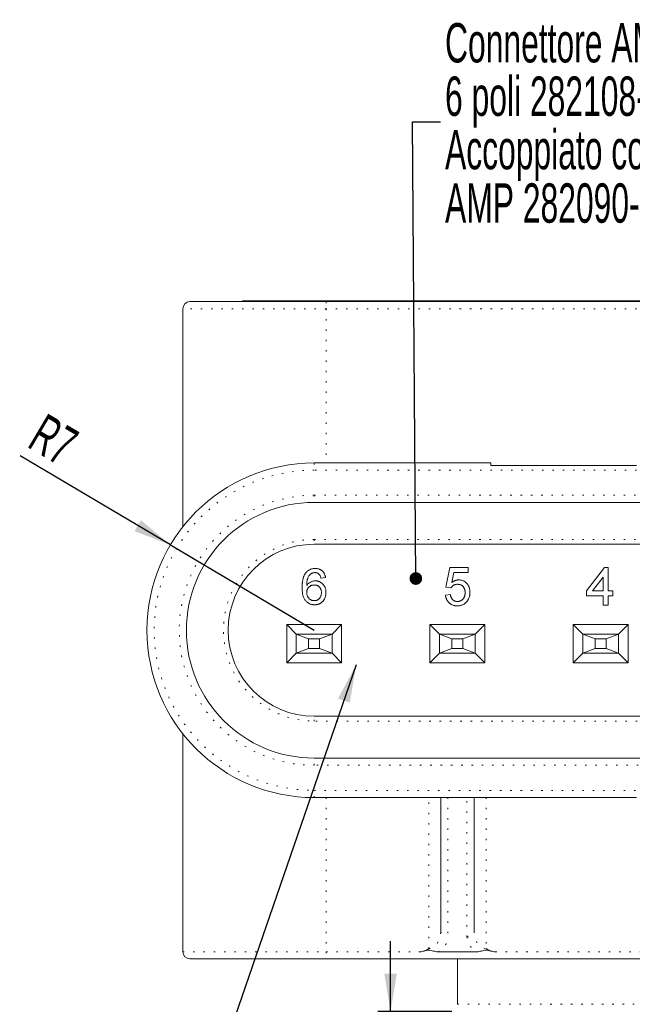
# Model space of a CAD drawing. Header units: millimetres. Extents: x 41 to 418, y 100 to 395.
# Tile 2 of 9: x 43 to 86, y 147 to 217. Entities that reach past the tile are written whole.
import ezdxf

# ---------------------------------------------------------------- set-up
doc = ezdxf.new("R2010")
doc.units = ezdxf.units.MM
doc.linetypes.add('DOT2', pattern=[0.635, 0, -0.635])
doc.layers.add('LINEE_SOTTILI', color=7, linetype='Continuous')
doc.styles.add('SLDTEXTSTYLE0', font='TXT', dxfattribs={"width": 0.605})
doc.dimstyles.new('SLDDIMSTYLE10', dxfattribs={"dimtxt": 0.18, "dimasz": 0.9, "dimexe": 0, "dimexo": 0.0625, "dimgap": 0, "dimtad": 0, "dimtih": 1, "dimtoh": 1, "dimdec": 0, "dimrnd": 1e-09, "dimzin": 0, "dimdsep": 46, "dimtxsty": 'Standard', "dimblk1": 'DOT', "dimblk2": 'DOT', "dimsah": 1, "dimcen": 0.09, "dimadec": 0, "dimazin": 0, "dimtfac": 0.9, "dimtdec": 0, "dimtofl": 0, "dimtmove": 0, "dimatfit": 3, "dimldrblk": 'DOT', "dimfxl": 0, "dimfrac": 2, "dimtolj": 1, "dimtzin": 0, "dimarcsym": 0})
doc.dimstyles.new('SLDDIMSTYLE6', dxfattribs={"dimtxt": 2.8, "dimasz": 2.7, "dimexe": 0, "dimexo": 0.0625, "dimgap": 0.7, "dimtad": 1, "dimlfac": 0.588235, "dimrnd": 1e-09, "dimzin": 12, "dimdsep": 46, "dimtxsty": 'SLDTEXTSTYLE0', "dimsah": 1, "dimcen": 0, "dimadec": 0, "dimazin": 3, "dimtfac": 1, "dimtofl": 0, "dimtmove": 0, "dimatfit": 3, "dimfxl": 0, "dimfrac": 2, "dimtolj": 1, "dimtzin": 12, "dimarcsym": 0})
doc.dimstyles.new('SLDDIMSTYLE8', dxfattribs={"dimtxt": 2.8, "dimasz": 2.7, "dimexe": 0, "dimexo": 0.0625, "dimgap": 0.7, "dimtad": 1, "dimlfac": 0.588235, "dimrnd": 1e-09, "dimdsep": 46, "dimtxsty": 'SLDTEXTSTYLE0', "dimsah": 1, "dimcen": 0.09, "dimadec": 0, "dimazin": 2, "dimtfac": 1, "dimtmove": 0, "dimatfit": 0, "dimfxl": 0, "dimfrac": 2, "dimtolj": 1, "dimtzin": 12, "dimarcsym": 0})
doc.dimstyles.new('SLDDIMSTYLE9', dxfattribs={"dimtxt": 0.18, "dimasz": 2.7, "dimexe": 0, "dimexo": 0.0625, "dimgap": 0, "dimtad": 0, "dimtih": 1, "dimtoh": 1, "dimdec": 0, "dimrnd": 1e-09, "dimzin": 0, "dimdsep": 46, "dimtxsty": 'Standard', "dimsah": 1, "dimcen": 0.09, "dimadec": 0, "dimazin": 0, "dimtfac": 2.7, "dimtdec": 0, "dimtofl": 0, "dimtmove": 0, "dimatfit": 3, "dimfxl": 0, "dimfrac": 2, "dimtolj": 1, "dimtzin": 0, "dimarcsym": 0})

# ---------------------------------------------------------------- blocks, each defined once
blk = doc.blocks.new('_D_13')
at = {"layer": 'LINEE_SOTTILI', "color": 7}
for q in [(42.564, 185.773), (63.49, 173.372)]:
    blk.add_line((53.253, 179.439), q, dxfattribs=at)
blk.add_solid([(53.253, 179.439), (51.16, 181.202), (50.701, 180.428)], dxfattribs=at)
at = {"layer": 'LINEE_SOTTILI', "color": 7, "insert": (44.399, 188.869), "char_height": 2.8, "attachment_point": 1, "rotation": 329.34778, "style": 'SLDTEXTSTYLE0'}
blk.add_mtext('R7', dxfattribs=at)
blk = doc.blocks.new('_D_17')
at = {"layer": 'LINEE_SOTTILI', "color": 7}
for p, q in [((68.93, 146.257), (68.93, 151.257)), ((73.3, 146.257), (68.03, 146.257)), ((68.93, 145.067), (68.93, 146.257)), ((78.485, 145.067), (68.03, 145.067)), ((68.93, 145.067), (68.93, 138.944))]:
    blk.add_line(p, q, dxfattribs=at)
for points in [[(68.93, 146.257), (69.38, 148.957), (68.48, 148.957)], [(68.93, 145.067), (68.48, 142.367), (69.38, 142.367)]]:
    blk.add_solid(points, dxfattribs=at)
at = {"layer": 'LINEE_SOTTILI', "color": 7, "insert": (65.32, 138.944), "char_height": 2.8, "attachment_point": 1, "rotation": 90, "style": 'SLDTEXTSTYLE0'}
blk.add_mtext('0.7', dxfattribs=at)
blk = doc.blocks.new('SW_NOTE_3')
at = {"layer": 'LINEE_SOTTILI', "color": 0, "char_height": 2.8, "attachment_point": 1, "style": 'SLDTEXTSTYLE0'}
for s, insert in [('Connettore AMP Superseal', (0.323, 7.015)), ('6 poli 282108-1', (0.323, 3.215)), ('Accoppiato con connettore', (0.323, -0.585)), ('AMP 282090-1', (0.323, -4.385))]:
    blk.add_mtext(s, dxfattribs=dict(at, insert=insert))
blk = doc.blocks.new('_DOT')
at = {"color": 0, "linetype": 'ByBlock', "lineweight": -2}
blk.add_line((-0.5, 0), (-1, 0), dxfattribs=at)
at = {"color": 0, "linetype": 'ByBlock', "const_width": 0.5}
blk.add_lwpolyline([(-0.25, 0, 1), (0.25, 0, 1)], format="xyb", close=True, dxfattribs=at)

msp = doc.modelspace()

# ---------------------------------------------------------------- linework, layer by layer
at = {"color": 7, "linetype": 'Continuous', "lineweight": 15}
for p, q in [((58.3902, 196.74687), (58.3902, 196.81487)), ((58.3902, 196.81487), (63.8302, 196.81487)), ((114.1502, 196.81487), (63.8302, 196.81487)), ((54.1402, 180.73309), (54.1402, 196.23687)), ((54.6502, 196.74687), (64.3402, 196.74687)), ((64.3402, 196.74687), (113.6402, 196.74687)), ((63.4902, 185.27187), (76.0702, 185.27187)), ((76.0702, 185.27187), (76.0702, 185.10187)), ((76.0702, 185.10187), (86.4402, 185.10187)), ((114.4902, 182.46687), (63.4902, 182.46687)), ((114.4902, 179.49187), (63.4902, 179.49187)), ((72.87583, 176.43165), (73.1548, 177.82652)), ((73.1548, 177.82652), (74.44506, 177.82652)), ((73.43977, 177.4778), (73.30137, 176.77328)), ((74.44506, 177.4778), (73.43977, 177.4778)), ((74.44506, 177.82652), (74.44506, 177.4778)), ((82.88202, 176.16941), (84.17228, 177.84325)), ((84.17228, 177.84325), (84.41638, 177.84325)), ((84.41638, 177.84325), (84.41638, 176.16941)), ((64.30131, 177.11355), (63.97439, 177.08085)), ((84.06766, 177.14909), (83.31247, 176.16941)), ((84.06766, 176.16941), (84.06766, 177.14909)), ((72.84095, 175.8737), (73.18967, 175.90857)), ((73.22455, 176.39677), (72.87583, 176.43165)), ((82.88202, 175.82069), (82.88202, 176.16941)), ((84.06766, 175.82069), (82.88202, 175.82069)), ((83.31247, 176.16941), (84.06766, 176.16941)), ((84.06766, 175.15812), (84.06766, 175.82069)), ((84.41638, 176.16941), (84.7651, 176.16941)), ((84.7651, 175.82069), (84.41638, 175.82069)), ((84.41638, 175.82069), (84.41638, 175.15812)), ((84.7651, 176.16941), (84.7651, 175.82069)), ((84.41638, 175.15812), (84.06766, 175.15812)), ((61.5352, 173.77987), (61.5352, 171.05987)), ((61.5352, 173.77987), (62.2152, 173.09987)), ((65.4452, 173.77987), (61.5352, 173.77987)), ((64.7652, 173.09987), (65.4452, 173.77987)), ((65.4452, 171.05987), (65.4452, 173.77987)), ((71.7352, 173.77987), (72.4152, 173.09987)), ((75.6452, 173.77987), (71.7352, 173.77987)), ((71.7352, 173.77987), (71.7352, 171.05987)), ((74.9652, 173.09987), (75.6452, 173.77987)), ((75.6452, 171.05987), (75.6452, 173.77987)), ((81.9352, 173.77987), (82.6152, 173.09987)), ((85.8452, 173.77987), (81.9352, 173.77987)), ((81.9352, 173.77987), (81.9352, 171.05987)), ((85.1652, 173.09987), (85.8452, 173.77987)), ((85.8452, 171.05987), (85.8452, 173.77987)), ((62.2152, 171.73987), (62.2152, 173.09987)), ((62.2152, 173.09987), (63.09898, 172.7659)), ((62.2152, 173.09987), (64.7652, 173.09987)), ((63.88141, 172.7659), (64.7652, 173.09987)), ((64.7652, 171.73987), (64.7652, 173.09987)), ((72.4152, 173.09987), (73.29898, 172.7659)), ((72.4152, 173.09987), (74.9652, 173.09987)), ((72.4152, 171.73987), (72.4152, 173.09987)), ((74.08142, 172.7659), (74.9652, 173.09987)), ((74.9652, 171.73987), (74.9652, 173.09987)), ((82.6152, 173.09987), (83.49898, 172.7659)), ((82.6152, 173.09987), (85.1652, 173.09987)), ((82.6152, 171.73987), (82.6152, 173.09987)), ((84.28142, 172.7659), (85.1652, 173.09987)), ((85.1652, 171.73987), (85.1652, 173.09987)), ((63.09898, 172.07384), (63.09898, 172.7659)), ((63.09898, 172.7659), (63.88141, 172.7659)), ((63.88141, 172.07384), (63.88141, 172.7659)), ((73.29898, 172.7659), (74.08142, 172.7659)), ((73.29898, 172.07384), (73.29898, 172.7659)), ((74.08142, 172.07384), (74.08142, 172.7659)), ((83.49898, 172.7659), (84.28142, 172.7659)), ((83.49898, 172.07384), (83.49898, 172.7659)), ((84.28142, 172.07384), (84.28142, 172.7659)), ((61.5352, 171.05987), (62.2152, 171.73987)), ((63.09898, 172.07384), (62.2152, 171.73987)), ((62.2152, 171.73987), (64.7652, 171.73987)), ((63.09898, 172.07384), (63.88141, 172.07384)), ((64.7652, 171.73987), (63.88141, 172.07384)), ((64.7652, 171.73987), (65.4452, 171.05987)), ((71.7352, 171.05987), (72.4152, 171.73987)), ((73.29898, 172.07384), (72.4152, 171.73987)), ((72.4152, 171.73987), (74.9652, 171.73987)), ((73.29898, 172.07384), (74.08142, 172.07384)), ((74.9652, 171.73987), (74.08142, 172.07384)), ((74.9652, 171.73987), (75.6452, 171.05987)), ((81.9352, 171.05987), (82.6152, 171.73987)), ((83.49898, 172.07384), (82.6152, 171.73987)), ((82.6152, 171.73987), (85.1652, 171.73987)), ((83.49898, 172.07384), (84.28142, 172.07384)), ((85.1652, 171.73987), (84.28142, 172.07384)), ((85.1652, 171.73987), (85.8452, 171.05987)), ((61.5352, 171.05987), (65.4452, 171.05987)), ((71.7352, 171.05987), (75.6452, 171.05987)), ((81.9352, 171.05987), (85.8452, 171.05987)), ((63.4902, 167.25187), (108.5402, 167.25187)), ((54.1402, 150.50687), (54.1402, 166.01066)), ((63.4902, 164.27687), (114.4902, 164.27687)), ((86.4402, 161.47187), (63.4902, 161.47187)), ((72.5002, 151.95056), (72.5002, 161.47187)), ((74.8802, 161.47187), (74.8802, 151.95056)), ((64.3402, 149.99687), (54.6502, 149.99687)), ((113.6402, 149.99687), (64.3402, 149.99687)), ((72.30886, 150.50687), (75.07153, 150.50687)), ((73.6902, 149.99687), (73.6902, 146.76687))]:
    msp.add_line(p, q, dxfattribs=at)
at = {"color": 8, "linetype": 'DOT2', "lineweight": 0}
for p, q in [((63.8302, 196.81487), (63.8302, 196.74687)), ((64.3402, 196.23687), (54.1402, 196.23687)), ((64.3402, 196.74687), (64.3402, 196.23687)), ((64.3402, 196.23687), (64.3402, 185.27187)), ((113.6402, 196.23687), (64.3402, 196.23687)), ((63.4902, 185.27187), (63.4902, 184.76187)), ((86.4402, 184.76187), (63.4902, 184.76187)), ((63.4902, 182.97687), (63.4902, 182.46687)), ((63.4902, 182.97687), (114.4902, 182.97687)), ((63.4902, 179.83187), (114.4902, 179.83187)), ((63.4902, 179.83187), (63.4902, 179.49187)), ((63.4902, 166.91187), (63.4902, 167.25187)), ((108.5402, 166.91187), (63.4902, 166.91187)), ((63.4902, 163.76687), (63.4902, 164.27687)), ((114.4902, 163.76687), (63.4902, 163.76687)), ((63.4902, 161.47187), (63.4902, 161.98187)), ((63.4902, 161.98187), (86.4402, 161.98187)), ((64.3402, 161.47187), (64.3402, 150.50687)), ((71.6502, 150.73507), (71.6502, 161.47187)), ((73.0102, 161.47187), (73.0102, 151.57031)), ((74.3702, 151.57031), (74.3702, 161.47187)), ((75.7302, 161.47187), (75.7302, 150.73507)), ((54.1402, 150.50687), (64.3402, 150.50687)), ((64.3402, 150.50687), (70.99153, 150.50687)), ((64.3402, 150.50687), (64.3402, 149.99687)), ((76.38886, 150.50687), (101.59153, 150.50687)), ((73.6902, 146.76687), (104.2902, 146.76687))]:
    msp.add_line(p, q, dxfattribs=at)
at = {"color": 7, "linetype": 'Continuous', "lineweight": 15}
for centre, radius, start, end in [((54.6502, 196.23687), 0.51, 90, 180), ((63.4902, 173.37187), 11.9, 90, 270), ((63.4902, 173.37187), 9.095, 90, 270), ((63.4902, 173.37187), 6.12, 90, 270), ((54.6502, 150.50687), 0.51, 180, 270)]:
    msp.add_arc(centre, radius, start, end, dxfattribs=at)
at = {"color": 8, "linetype": 'DOT2', "lineweight": 0}
for centre, radius, start, end in [((63.4902, 173.37187), 11.39, 90, 270), ((63.4902, 173.37187), 9.605, 90, 270), ((63.4902, 173.37187), 6.46, 90, 270), ((72.95358, 152.0265), 0.4597, 189.5083252, 277.0748304), ((74.42682, 152.0265), 0.4597, 262.9251696, 350.4916748)]:
    msp.add_arc(centre, radius, start, end, dxfattribs=at)
for centre, major_axis, ratio, start_param, end_param in [((71.6502, 151.95056), (0, 1.2155), 0.6993007, 3.14159265, 4.71238898), ((71.6502, 151.57031), (1.36, 0), 0.89375, 5.21796677, 6.28318531), ((75.7302, 151.57031), (1.36, 0), 0.89375, 3.14159265, 4.20681119), ((75.7302, 151.95056), (0, 1.2155), 0.6993007, 1.57079633, 3.14159265)]:
    msp.add_ellipse(centre, major_axis=major_axis, ratio=ratio, start_param=start_param, end_param=end_param, dxfattribs=at)
at = {"color": 7, "linetype": 'Continuous', "lineweight": 15}
for points, knots in [([(62.63401, 176.41117), (62.63413, 176.44115), (62.63438, 176.50026), (62.63842, 176.58727), (62.64305, 176.67129), (62.65098, 176.752), (62.66035, 176.82976), (62.67292, 176.90411), (62.68641, 176.97562), (62.70282, 177.04374), (62.72112, 177.10911), (62.74217, 177.171), (62.76441, 177.23022), (62.78964, 177.28583), (62.81654, 177.33874), (62.84626, 177.38798), (62.87743, 177.43466), (62.90044, 177.46344), (62.91189, 177.47776)], [0, 0, 0, 0, 0.08003364, 0.15785369, 0.23256417, 0.30473095, 0.37438432, 0.44166255, 0.50604819, 0.56869226, 0.62871533, 0.68723847, 0.74322657, 0.79756741, 0.85023892, 0.90162888, 0.95106666, 1, 1, 1, 1]), ([(62.91189, 177.47776), (62.93248, 177.50092), (62.97308, 177.54658), (63.04251, 177.60556), (63.11651, 177.65594), (63.19624, 177.69664), (63.28109, 177.72837), (63.37112, 177.7514), (63.46658, 177.76476), (63.53181, 177.7665), (63.56523, 177.76739)], [0, 0, 0, 0, 0.12562529, 0.24761912, 0.36852829, 0.48810373, 0.60987826, 0.73538192, 0.86444789, 1, 1, 1, 1]), ([(63.26538, 177.39756), (63.24407, 177.37991), (63.20033, 177.34367), (63.14325, 177.2767), (63.0922, 177.19873), (63.05455, 177.12595), (63.02805, 177.06069), (63.01092, 177.00476), (62.99628, 176.94296), (62.98408, 176.87543), (62.97465, 176.80209), (62.96676, 176.72291), (62.9624, 176.63768), (62.96143, 176.5789), (62.96093, 176.54858)], [0, 0, 0, 0, 0.08860886, 0.18189279, 0.28078692, 0.38702003, 0.44410701, 0.50645404, 0.57439638, 0.64765576, 0.72642616, 0.81145824, 0.90277978, 1, 1, 1, 1]), ([(63.54377, 177.47316), (63.51917, 177.47237), (63.47056, 177.4708), (63.39924, 177.45548), (63.32996, 177.43255), (63.28704, 177.4093), (63.26538, 177.39756)], [0, 0, 0, 0, 0.25258422, 0.49909539, 0.74711868, 1, 1, 1, 1]), ([(63.85639, 177.34239), (63.84569, 177.35282), (63.82463, 177.37334), (63.79007, 177.40008), (63.75363, 177.42274), (63.71522, 177.4411), (63.67503, 177.4556), (63.63289, 177.46574), (63.58891, 177.47202), (63.55895, 177.47278), (63.54377, 177.47316)], [0, 0, 0, 0, 0.12854512, 0.25281849, 0.37521173, 0.49711279, 0.6185462, 0.74222208, 0.8694577, 1, 1, 1, 1]), ([(63.56523, 177.76739), (63.59011, 177.76695), (63.63899, 177.76609), (63.71061, 177.7578), (63.77874, 177.74394), (63.84352, 177.72525), (63.90458, 177.70037), (63.96263, 177.67088), (64.01706, 177.63541), (64.06749, 177.59444), (64.11405, 177.54913), (64.15575, 177.49911), (64.19244, 177.44499), (64.2244, 177.38666), (64.25135, 177.3244), (64.27347, 177.25794), (64.29029, 177.1873), (64.29759, 177.13847), (64.30131, 177.11355)], [0, 0, 0, 0, 0.06849927, 0.13457234, 0.19820789, 0.25978371, 0.31995086, 0.37950832, 0.43881422, 0.49849706, 0.55818174, 0.61743757, 0.67752244, 0.7379594, 0.80032992, 0.86408973, 0.93062208, 1, 1, 1, 1]), ([(63.97439, 177.08085), (63.96734, 177.10897), (63.95406, 177.1619), (63.92621, 177.23368), (63.89552, 177.2944), (63.86886, 177.3271), (63.85639, 177.34239)], [0, 0, 0, 0, 0.29980178, 0.56433071, 0.79620394, 1, 1, 1, 1]), ([(62.96093, 176.54858), (62.9802, 176.57566), (63.01793, 176.62867), (63.08449, 176.69801), (63.15717, 176.75663), (63.23606, 176.80343), (63.31908, 176.8397), (63.40442, 176.8658), (63.49192, 176.88182), (63.55086, 176.88374), (63.58055, 176.8847)], [0, 0, 0, 0, 0.135489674, 0.265229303, 0.390778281, 0.515420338, 0.638316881, 0.759641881, 0.878902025, 1, 1, 1, 1]), ([(63.49014, 176.59047), (63.47206, 176.59019), (63.43643, 176.58963), (63.38419, 176.58193), (63.33384, 176.57096), (63.28558, 176.55501), (63.2394, 176.53446), (63.1953, 176.50947), (63.15367, 176.47931), (63.11413, 176.44554), (63.07805, 176.40803), (63.0464, 176.36745), (63.02058, 176.32353), (62.99801, 176.27735), (62.98148, 176.22783), (62.96971, 176.17562), (62.96242, 176.12072), (62.96143, 176.08308), (62.96093, 176.06382)], [0, 0, 0, 0, 0.06481177, 0.12771775, 0.18908569, 0.24956204, 0.30973826, 0.37021461, 0.43108475, 0.49391056, 0.55656978, 0.61755327, 0.67811906, 0.73906275, 0.80166534, 0.86495589, 0.93088979, 1, 1, 1, 1]), ([(64.00708, 176.04696), (64.00676, 176.06741), (64.00614, 176.10742), (63.99912, 176.16579), (63.9889, 176.22097), (63.9732, 176.2725), (63.95394, 176.32092), (63.92981, 176.36587), (63.90168, 176.40773), (63.86871, 176.44539), (63.83265, 176.4797), (63.79305, 176.50951), (63.75038, 176.53468), (63.70449, 176.55528), (63.65529, 176.57108), (63.60289, 176.58202), (63.54757, 176.58966), (63.50957, 176.5902), (63.49014, 176.59047)], [0, 0, 0, 0, 0.07222863, 0.14125221, 0.20743871, 0.27024458, 0.33123808, 0.39125366, 0.45015237, 0.50900804, 0.56773445, 0.62572604, 0.68370826, 0.74240694, 0.80309411, 0.8658654, 0.93137868, 1, 1, 1, 1]), ([(63.58055, 176.8847), (63.60612, 176.88401), (63.65665, 176.88265), (63.73106, 176.87188), (63.80239, 176.85304), (63.87127, 176.82849), (63.93637, 176.79498), (63.99928, 176.75581), (64.05854, 176.70814), (64.11491, 176.65458), (64.16624, 176.59504), (64.21166, 176.53095), (64.24951, 176.46217), (64.28021, 176.38915), (64.30423, 176.31217), (64.32169, 176.23099), (64.3319, 176.14547), (64.3333, 176.087), (64.33401, 176.05718)], [0, 0, 0, 0, 0.06134711, 0.12120288, 0.17986303, 0.23815213, 0.29625194, 0.35519027, 0.41567569, 0.478379, 0.54152393, 0.60397653, 0.66651326, 0.72949145, 0.79370964, 0.85973595, 0.92844901, 1, 1, 1, 1]), ([(73.68987, 176.64088), (73.66275, 176.64008), (73.61074, 176.63856), (73.53601, 176.62576), (73.46798, 176.60509), (73.40743, 176.57428), (73.35332, 176.53747), (73.30455, 176.49582), (73.2607, 176.44935), (73.23664, 176.41437), (73.22454, 176.39677)], [0, 0, 0, 0, 0.14785964, 0.28356132, 0.4123694, 0.53423636, 0.65269163, 0.76866306, 0.8836524, 1, 1, 1, 1]), ([(73.30137, 176.77328), (73.32061, 176.78772), (73.3584, 176.81607), (73.41734, 176.8532), (73.47712, 176.8845), (73.5374, 176.91013), (73.59865, 176.93009), (73.66051, 176.94397), (73.72318, 176.95334), (73.76521, 176.95426), (73.78631, 176.95472)], [0, 0, 0, 0, 0.1367294, 0.26851492, 0.3955294, 0.51999995, 0.64049648, 0.7612361, 0.88010672, 1, 1, 1, 1]), ([(74.23583, 176.0535), (74.23543, 176.07568), (74.23465, 176.11885), (74.22808, 176.18173), (74.21701, 176.24085), (74.20268, 176.29687), (74.18292, 176.34891), (74.1595, 176.39772), (74.1308, 176.44228), (74.09886, 176.48397), (74.0624, 176.52134), (74.0209, 176.5529), (73.97599, 176.58052), (73.92678, 176.60291), (73.87324, 176.61955), (73.81589, 176.63236), (73.75414, 176.63909), (73.71167, 176.64027), (73.68987, 176.64088)], [0, 0, 0, 0, 0.07286593, 0.14188687, 0.20745263, 0.27043768, 0.33164087, 0.39010758, 0.44806929, 0.50550295, 0.56248815, 0.61908433, 0.67641553, 0.73545236, 0.79624077, 0.86040568, 0.92830493, 1, 1, 1, 1]), ([(73.78631, 176.95472), (73.81377, 176.954), (73.86785, 176.95259), (73.94754, 176.94094), (74.02374, 176.92118), (74.09704, 176.89456), (74.16648, 176.85927), (74.23277, 176.81655), (74.29562, 176.76603), (74.3547, 176.70868), (74.40828, 176.64501), (74.45624, 176.57711), (74.49541, 176.5036), (74.52835, 176.42642), (74.5532, 176.34429), (74.57206, 176.25838), (74.58214, 176.16762), (74.58373, 176.10583), (74.58454, 176.07421)], [0, 0, 0, 0, 0.06199742, 0.12208795, 0.18137531, 0.23950801, 0.2978357, 0.35687997, 0.41728183, 0.47964041, 0.54250007, 0.60496242, 0.66699103, 0.73021624, 0.79417286, 0.86045814, 0.92857818, 1, 1, 1, 1]), ([(63.52794, 175.1847), (63.49571, 175.18559), (63.43251, 175.18735), (63.34, 175.20081), (63.25216, 175.22331), (63.16881, 175.25477), (63.08968, 175.29449), (63.01555, 175.34427), (62.94602, 175.40266), (62.88104, 175.46997), (62.82212, 175.5477), (62.77176, 175.63742), (62.72885, 175.73835), (62.69373, 175.85077), (62.66716, 175.97479), (62.64802, 176.11015), (62.63626, 176.25687), (62.63477, 176.35854), (62.63401, 176.41117)], [0, 0, 0, 0, 0.05615666, 0.11013309, 0.16253714, 0.21391249, 0.2651462, 0.3165104, 0.36917852, 0.42312311, 0.47927586, 0.53869074, 0.60197849, 0.670125, 0.74365022, 0.82281, 0.9082615, 1, 1, 1, 1]), ([(62.96093, 176.06382), (62.96184, 176.03822), (62.96365, 175.98736), (62.97746, 175.91187), (63.00003, 175.83821), (63.03096, 175.76721), (63.06915, 175.70124), (63.11452, 175.64278), (63.16607, 175.59271), (63.22353, 175.55089), (63.28676, 175.51876), (63.35464, 175.49549), (63.42724, 175.48142), (63.4773, 175.47977), (63.50291, 175.47893)], [0, 0, 0, 0, 0.0861768, 0.17122226, 0.25757253, 0.34515, 0.43150789, 0.51364385, 0.59353899, 0.67280597, 0.75205843, 0.83149326, 0.9138232, 1, 1, 1, 1]), ([(63.50291, 175.47893), (63.52115, 175.47942), (63.55677, 175.48039), (63.60891, 175.48785), (63.65866, 175.49933), (63.70573, 175.51629), (63.75006, 175.53793), (63.79187, 175.56427), (63.83114, 175.59538), (63.86739, 175.63122), (63.90016, 175.67107), (63.92863, 175.71471), (63.95377, 175.7614), (63.97268, 175.81229), (63.98809, 175.86608), (63.99942, 175.92329), (64.00607, 175.98397), (64.00674, 176.02566), (64.00708, 176.04696)], [0, 0, 0, 0, 0.06396481, 0.12485364, 0.18438327, 0.24274841, 0.29990041, 0.35705864, 0.41571935, 0.47525796, 0.53550803, 0.59629136, 0.65772823, 0.72105151, 0.78626131, 0.85383435, 0.925318, 1, 1, 1, 1]), ([(64.33401, 176.05718), (64.33273, 176.01776), (64.33022, 175.93997), (64.31007, 175.82542), (64.27761, 175.715), (64.23877, 175.62756), (64.20309, 175.56057), (64.17279, 175.51372), (64.14039, 175.46969), (64.10651, 175.42787), (64.06868, 175.39019), (64.0292, 175.35486), (63.98677, 175.32311), (63.94264, 175.29388), (63.89596, 175.26853), (63.8481, 175.24601), (63.79866, 175.22682), (63.74749, 175.21176), (63.69484, 175.1993), (63.64055, 175.19073), (63.58474, 175.18544), (63.54702, 175.18495), (63.52794, 175.1847)], [0, 0, 0, 0, 0.08889896, 0.17543996, 0.26163309, 0.34801017, 0.3908193, 0.43281367, 0.47377583, 0.51416632, 0.55410654, 0.59412062, 0.63362038, 0.67358462, 0.71348045, 0.75335963, 0.79289115, 0.83300656, 0.87364304, 0.91489252, 0.95695013, 1, 1, 1, 1]), ([(73.68605, 175.10652), (73.65678, 175.10711), (73.59952, 175.10827), (73.51568, 175.11837), (73.43594, 175.13447), (73.36027, 175.15757), (73.28845, 175.18675), (73.22131, 175.22382), (73.15768, 175.26623), (73.09897, 175.31528), (73.04547, 175.37), (72.99754, 175.42921), (72.95582, 175.49296), (72.92033, 175.56087), (72.89075, 175.63287), (72.86812, 175.70946), (72.85019, 175.78987), (72.84407, 175.84546), (72.84095, 175.8737)], [0, 0, 0, 0, 0.06929802, 0.13556084, 0.19967096, 0.26171624, 0.32266193, 0.38290692, 0.44303203, 0.50350079, 0.56372428, 0.62398002, 0.68362939, 0.74384827, 0.80519185, 0.86764874, 0.93277808, 1, 1, 1, 1]), ([(73.18967, 175.90857), (73.19313, 175.88892), (73.19984, 175.8507), (73.21264, 175.79538), (73.22926, 175.74398), (73.24794, 175.69607), (73.27014, 175.65214), (73.29419, 175.6115), (73.32256, 175.57561), (73.35238, 175.54257), (73.38512, 175.51346), (73.42108, 175.48892), (73.45926, 175.4675), (73.50013, 175.44997), (73.54375, 175.43714), (73.58957, 175.42699), (73.63817, 175.42188), (73.67133, 175.42088), (73.68823, 175.42036)], [0, 0, 0, 0, 0.077361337, 0.150479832, 0.219977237, 0.286680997, 0.349678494, 0.410679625, 0.469427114, 0.526755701, 0.583141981, 0.638824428, 0.69526347, 0.752695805, 0.810849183, 0.871356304, 0.934436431, 1, 1, 1, 1]), ([(73.68823, 175.42036), (73.70896, 175.42086), (73.74951, 175.42184), (73.80849, 175.43013), (73.86421, 175.44379), (73.91638, 175.46291), (73.96564, 175.48669), (74.01034, 175.51747), (74.05292, 175.55208), (74.09063, 175.59334), (74.12497, 175.63825), (74.1546, 175.68728), (74.17954, 175.73973), (74.20055, 175.7956), (74.21605, 175.8552), (74.22746, 175.91821), (74.23478, 175.98468), (74.23547, 176.03024), (74.23583, 176.0535)], [0, 0, 0, 0, 0.06580104, 0.1286768, 0.18867587, 0.24759844, 0.30484942, 0.3617859, 0.41952271, 0.47868182, 0.5387695, 0.59879906, 0.66018428, 0.72295153, 0.78799269, 0.85540377, 0.92615306, 1, 1, 1, 1]), ([(74.58454, 176.07421), (74.58393, 176.04403), (74.58271, 175.98443), (74.57271, 175.89659), (74.55625, 175.81195), (74.53421, 175.73026), (74.50443, 175.65198), (74.4683, 175.57686), (74.42664, 175.50412), (74.39322, 175.45928), (74.3764, 175.43671)], [0, 0, 0, 0, 0.13246162, 0.2616495, 0.3875467, 0.51078163, 0.63267536, 0.75466035, 0.87652278, 1, 1, 1, 1]), ([(74.3764, 175.43671), (74.35504, 175.41037), (74.31301, 175.35854), (74.24023, 175.29128), (74.162, 175.23412), (74.07784, 175.18767), (73.98832, 175.15035), (73.89234, 175.12552), (73.79107, 175.10884), (73.72154, 175.1073), (73.68605, 175.10652)], [0, 0, 0, 0, 0.127892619, 0.251578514, 0.37279282, 0.492777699, 0.613590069, 0.737808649, 0.866179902, 1, 1, 1, 1]), ([(70.99153, 150.50687), (71.11096, 150.50687), (71.22708, 150.52632), (71.45259, 150.6047), (71.55689, 150.66326), (71.6502, 150.73506)], [0, 0, 0, 0, 0.5, 0.5, 1, 1, 1, 1]), ([(72.30886, 150.50687), (72.19711, 150.50687), (72.08793, 150.52607), (71.87245, 150.58315), (71.76664, 150.62036), (71.53964, 150.62156), (71.43227, 150.58445), (71.2152, 150.52664), (71.10506, 150.50687), (70.99153, 150.50687)], [0, 0, 0, 0, 0.25, 0.25, 0.5, 0.5, 0.75, 0.75, 1, 1, 1, 1]), ([(76.38886, 150.50687), (76.27711, 150.50687), (76.16793, 150.52607), (75.95245, 150.58315), (75.84664, 150.62036), (75.61964, 150.62156), (75.51227, 150.58445), (75.2952, 150.52664), (75.18506, 150.50687), (75.07153, 150.50687)], [0, 0, 0, 0, 0.25, 0.25, 0.5, 0.5, 0.75, 0.75, 1, 1, 1, 1]), ([(76.38886, 150.50687), (76.26943, 150.50687), (76.15331, 150.52632), (75.92779, 150.6047), (75.8235, 150.66326), (75.7302, 150.73506)], [0, 0, 0, 0, 0.5, 0.5, 1, 1, 1, 1])]:
    msp.add_open_spline(points, degree=3, knots=knots, dxfattribs=at)

# ---------------------------------------------------------------- block references
at = {"layer": 'LINEE_SOTTILI', "color": 7}
msp.add_blockref('SW_NOTE_3', (72.48684, 209.54518), dxfattribs=at)

# ---------------------------------------------------------------- dimensions: what is measured, and where the dimension line sits
dim = msp.add_radius_dim(center=(63.4902, 173.37187), mpoint=(53.25289, 179.4388), dimstyle='SLDDIMSTYLE6', dxfattribs=at)
dim.commit()
dim.dimension.update_dxf_attribs({"geometry": '_D_13', "text_midpoint": (44.58896, 184.57331), "dimtype": 164})
dim = msp.add_linear_dim(base=(68.92976, 146.25687), p1=(79.3852, 145.06687), p2=(74.2002, 146.25687), angle=90, dimstyle='SLDDIMSTYLE8', dxfattribs=at)
dim.commit()
dim.dimension.update_dxf_attribs({"geometry": '_D_17', "text_midpoint": (68.92976, 141.61716), "dimtype": 160})

# ---------------------------------------------------------------- leaders
for points, dimstyle in [([(70.73066, 177.0516), (70.48684, 209.54518), (72.48684, 209.54518)], 'SLDDIMSTYLE10'), ([(66.48685, 170.92065), (57.27901, 144.19254), (55.27901, 144.19254)], 'SLDDIMSTYLE9')]:
    msp.add_leader(points, dimstyle=dimstyle, dxfattribs=at)

doc.saveas('drawing.dxf')
